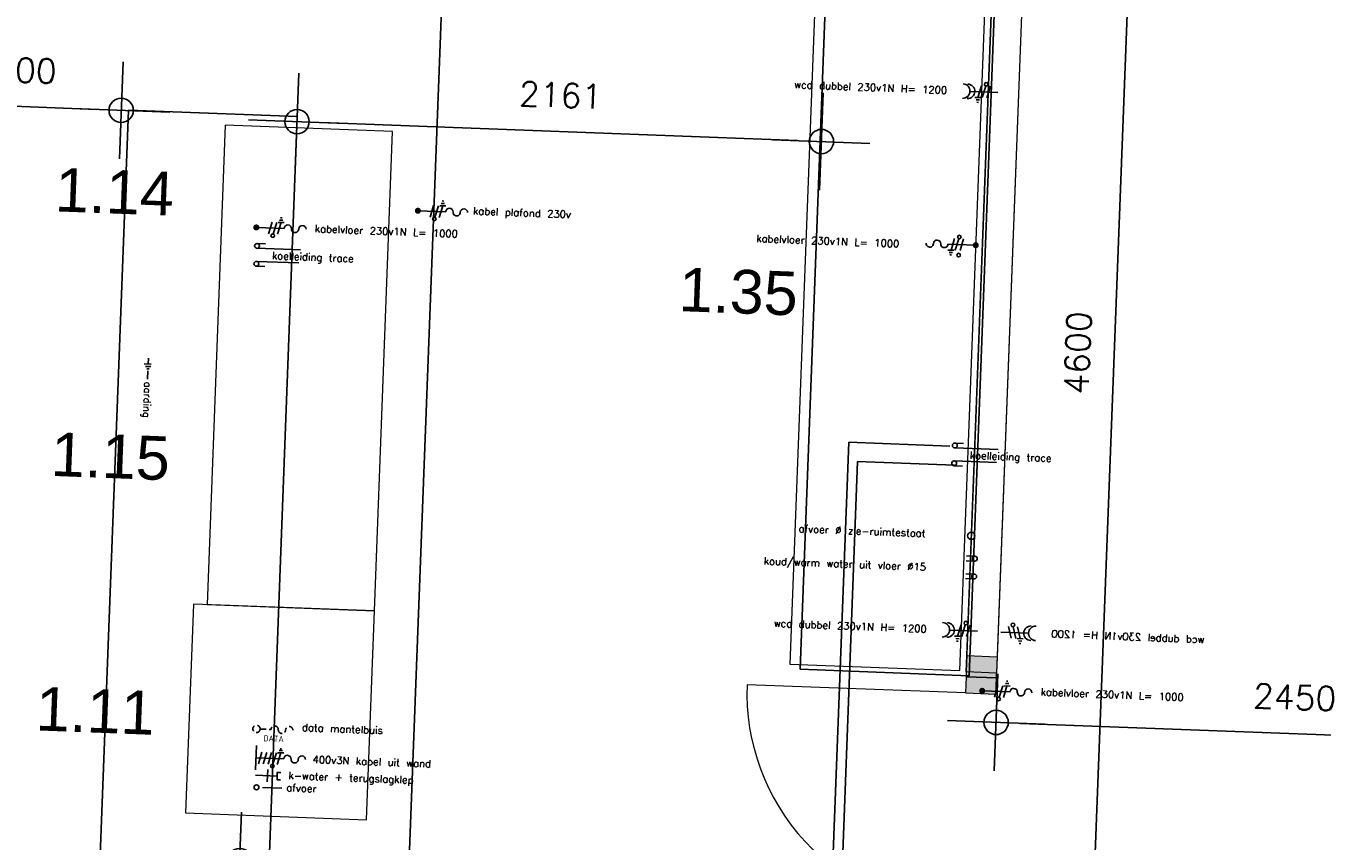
# Model space of a CAD drawing. Header units: millimetres. Extents: x 119024465 to 119292677, y 483022511 to 483148062.
# Tile 123 of 162: x 119217969 to 119223307, y 483054419 to 483057774. Entities that reach past the tile are written whole.
import ezdxf

# ---------------------------------------------------------------- set-up
doc = ezdxf.new("R2010")
doc.units = ezdxf.units.MM
doc.header["$LTSCALE"] = 100
doc.linetypes.add('CONTINUA', pattern=[0])
doc.linetypes.add('HIDDEN', pattern=[0.375, 0.25, -0.125])
doc.layers.get('Defpoints').update_dxf_attribs({"linetype": 'CONTINUOUS'})
for name, color, linetype in [('01---0-_MAATVOERING', 1, 'CONTINUOUS'), ('02---0-_2MMTEKST', 2, 'CONTINUOUS'), ('04---0-_5MMTEKST', 4, 'CONTINUOUS'), ('12', 4, 'CONTINUOUS'), ('200-3D', 1, 'CONTINUOUS'), ('2D_PLAN', 7, 'CONTINUOUS'), ('450-2D', 6, 'CONTINUA'), ('63---0--LICHTINST', 7, 'CONTINUOUS'), ('fdstp techniek', 254, 'CONTINUOUS'), ('INS', 7, 'CONTINUOUS'), ('M-119--MATEN', 1, 'CONTINUOUS'), ('New_0', 7, 'CONTINUOUS'), ('New_22 Binnenwanden', 7, 'CONTINUOUS'), ('New_22 Binnenwanden Deuren', 7, 'CONTINUOUS'), ('New_22 Binnenwanden Doorsnede-arcering', 7, 'CONTINUOUS'), ('New_22 Binnenwanden Ramen', 7, 'CONTINUOUS'), ('New_82 Losse inrichting.LOSSE INRICHTING', 7, 'CONTINUOUS')]:
    doc.layers.add(name, color=color, linetype=linetype)
doc.styles.add('2', font='ISO', dxfattribs={"height": 125})
doc.styles.add('fdstp-1-30', font='txt.shx', dxfattribs={"height": 30, "bigfont": 'gbcbig.shx'})
doc.styles.add('GENERATED_STYLE_1', font='arial.ttf')
doc.styles.add('ROMANS', font='ROMANS.SHX')
doc.dimstyles.new('DIM-100', dxfattribs={"dimscale": 100, "dimtxt": 1, "dimasz": 1, "dimexe": 3, "dimexo": 3, "dimgap": 1, "dimtad": 1, "dimdec": 0, "dimrnd": 1, "dimzin": 0, "dimdsep": 46, "dimtxsty": 'ROMANS', "dimblk1": 'DOT1', "dimblk2": 'DOT1', "dimsah": 1, "dimcen": -3, "dimdle": 1, "dimse1": 1, "dimse2": 1, "dimclrd": 1, "dimclre": 1, "dimclrt": 2, "dimadec": 0, "dimazin": 0, "dimtfac": 0.75, "dimtdec": 0, "dimtix": 1, "dimtmove": 1, "dimatfit": 3, "dimldrblk": 'DOT1', "dimfxl": 1, "dimtvp": 1, "dimtolj": 1, "dimtzin": 0, "dimarcsym": 0})

# ---------------------------------------------------------------- blocks, each defined once
blk = doc.blocks.new('DOT1')
at = {"layer": 'M-119--MATEN', "linetype": 'ByBlock'}
for p, q in [((0, -2), (0, 2)), ((-2, 0), (2, 0))]:
    blk.add_line(p, q, dxfattribs=at)
blk.add_circle((0, 0), 0.5, dxfattribs=at)
blk = doc.blocks.new('*D415')
at = {"layer": '12', "color": 1, "lineweight": -2, "transparency": 16777216}
blk.add_line((119217661.7, 483057453.4), (119218261.3, 483057430.7), dxfattribs=at)
at = {"layer": 'Defpoints', "color": 0, "transparency": 16777216}
for p in [(119217561.8, 483057458.5), (119218361.2, 483057428.1), (119218361.2, 483057426.9)]:
    blk.add_point(p, dxfattribs=at)
at = {"layer": '12', "color": 1, "lineweight": -2, "transparency": 16777216, "xscale": 100, "yscale": 100, "zscale": 100}
for p, rotation in [((119217561.8, 483057457.2), 177.8278999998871), ((119218361.2, 483057426.9), 357.8278999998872)]:
    blk.add_blockref('DOT1', p, dxfattribs=dict(at, rotation=rotation))
at = {"layer": '12', "color": 2, "transparency": 16777216, "insert": (119217967.2, 483057592), "char_height": 100, "attachment_point": 5, "rotation": 357.8279, "style": 'ROMANS'}
blk.add_mtext('\\A1;800', dxfattribs=at)
blk = doc.blocks.new('*D417')
at = {"layer": '12', "color": 1, "lineweight": -2, "transparency": 16777216}
blk.add_line((119218845.5, 483054238.7), (119218824.7, 483053689.1), dxfattribs=at)
at = {"layer": 'Defpoints', "color": 0, "transparency": 16777216}
for p in [(119218970.1, 483054334.1), (119218820.9, 483053589.2), (119218941.7, 483053584.6)]:
    blk.add_point(p, dxfattribs=at)
at = {"layer": '12', "color": 1, "lineweight": -2, "transparency": 16777216, "xscale": 100, "yscale": 100, "zscale": 100}
for p, rotation in [((119218849.3, 483054338.7), 87.82789999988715), ((119218820.9, 483053589.2), 267.8278999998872)]:
    blk.add_blockref('DOT1', p, dxfattribs=dict(at, rotation=rotation))
at = {"layer": '12', "color": 2, "transparency": 16777216, "insert": (119218685.2, 483053969.6), "char_height": 100, "attachment_point": 5, "rotation": 87.8279, "style": 'ROMANS'}
blk.add_mtext('\\A1;750', dxfattribs=at)
blk = doc.blocks.new('aarding L')
at = {"layer": 'fdstp techniek'}
blk.add_line((51.2, 0), (86.2, 0), dxfattribs=at)
at = {"layer": 'INS'}
for p, q in [((-1.1, 0.7), (23.8, 0.7)), ((23.8, 12.8), (23.8, -15.8)), ((33.8, 11.4), (33.8, -10.1)), ((43.8, 5.7), (43.8, -4.3))]:
    blk.add_line(p, q, dxfattribs=at)
at = {"layer": 'fdstp techniek', "insert": (96.9, 17.4), "char_height": 30, "width": 297.364, "attachment_point": 1, "style": 'fdstp-1-30'}
blk.add_mtext('aarding', dxfattribs=at)
blk = doc.blocks.new('afvoer R')
at = {"layer": '04---0-_5MMTEKST'}
blk.add_circle((-2.3, -0.6), 15, dxfattribs=at)
at = {"layer": 'fdstp techniek', "insert": (-714.4, 17.1), "char_height": 30, "width": 765.626, "attachment_point": 1, "style": 'fdstp-1-30'}
blk.add_mtext('afvoer %%C zie-ruimtestaat', dxfattribs=at)
blk = doc.blocks.new('water k-w vloer R')
at = {"layer": '01---0-_MAATVOERING'}
for centre in [(2.6, 35.5), (2.6, -38)]:
    blk.add_circle(centre, 9.98, dxfattribs=at)
at = {"layer": 'INS', "color": 4}
for p, q in [((2.6, 45.5), (-32.3, 45.5)), ((2.6, 25.5), (-32.3, 25.5)), ((2.6, -28), (-32.3, -28)), ((2.6, -48), (-32.3, -48))]:
    blk.add_line(p, q, dxfattribs=at)
at = {"layer": 'fdstp techniek', "insert": (-865.6, 8.7), "char_height": 30, "width": 853.531, "attachment_point": 1, "style": 'fdstp-1-30'}
blk.add_mtext('koud/warm water uit vloer %%C15', dxfattribs=at)
blk = doc.blocks.new('kabel vloer 230v R')
at = {"layer": '04---0-_5MMTEKST'}
blk.add_line((-9.1, 2.5), (-123.8, 2.5), dxfattribs=at)
at = {"layer": '63---0--LICHTINST'}
for p, q in [((-110.3, -21.6), (-97.4, 26.6)), ((-80, 26.6), (-92.9, -21.6)), ((-60, 26.6), (-72.9, -21.6)), ((-122.9, -21.6), (-97.8, -21.6)), ((-117.1, -31.6), (-103.6, -31.6)), ((-113.7, -41.2), (-107, -41.2))]:
    blk.add_line(p, q, dxfattribs=at)
for centre in [(-78, 33.8), (-78, -40.8)]:
    blk.add_circle(centre, 7.49, dxfattribs=at)
at = {"layer": 'INS', "const_width": 12.4}
blk.add_lwpolyline([(-2.8, 2.5, 1), (-15.4, 2.5, 1)], format="xyb", close=True, dxfattribs=at)
at = {"layer": 'INS', "color": 4}
for centre, start, end in [((-198.7, 2.5), 180, 0), ((-168.8, 2.5), 0, 180), ((-138.8, 2.5), 180, 0)]:
    blk.add_arc(centre, 15, start, end, dxfattribs=at)
at = {"layer": 'fdstp techniek', "insert": (-913.4, 11.5), "char_height": 30, "width": 778.379, "attachment_point": 1, "style": 'fdstp-1-30'}
blk.add_mtext('kabelvloer 230v1N L= 1000', dxfattribs=at)
blk = doc.blocks.new('koelleiding trace L')
at = {"layer": '01---0-_MAATVOERING'}
for centre in [(-2.6, 32.6), (-2.6, -40.9)]:
    blk.add_circle(centre, 9.98, dxfattribs=at)
at = {"layer": 'INS', "color": 4}
for p, q in [((-2.6, 42.6), (32.3, 42.6)), ((-2.6, 22.7), (176.6, 22.7)), ((-2.6, -30.9), (171.4, -30.9)), ((-2.6, -50.9), (32.3, -50.9))]:
    blk.add_line(p, q, dxfattribs=at)
at = {"layer": 'fdstp techniek', "insert": (60.6, 10.4), "char_height": 30, "width": 766.966, "attachment_point": 1, "style": 'fdstp-1-30'}
blk.add_mtext('koelleiding trace', dxfattribs=at)
blk = doc.blocks.new('2WCD220')
at = {"layer": '04---0-_5MMTEKST'}
blk.add_line((0, 0), (0, 230), dxfattribs=at)
for centre in [(0, 290), (0, 250)]:
    blk.add_arc(centre, 60, 180, 0, dxfattribs=at)
at = {"layer": '63---0--LICHTINST'}
for p, q in [((-88, 170), (-88, 156)), ((-68, 176), (-68, 149)), ((-48, 188), (-48, 138)), ((-48, 163), (48, 137)), ((48, 102), (-48, 128)), ((48, 62), (-48, 88))]:
    blk.add_line(p, q, dxfattribs=at)
blk.add_circle((63, 98), 15, dxfattribs=at)
blk = doc.blocks.new('wcd dubbel 230v R')
at = {"layer": '02---0-_2MMTEKST', "xscale": 0.4990940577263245, "yscale": 0.4990940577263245, "zscale": 0.4990940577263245, "rotation": 90}
blk.add_blockref('2WCD220', (44.9, 0.6), dxfattribs=at)
at = {"layer": 'fdstp techniek', "insert": (-794.3, 16.6), "char_height": 30, "width": 740.354, "attachment_point": 1, "style": 'fdstp-1-30'}
blk.add_mtext('wcd dubbel 230v1N H= 1200', dxfattribs=at)
blk = doc.blocks.new('kabel vloer 230v L')
at = {"layer": '04---0-_5MMTEKST'}
blk.add_line((0.4, 0.4), (115.2, 0.4), dxfattribs=at)
at = {"layer": '63---0--LICHTINST'}
for p, q in [((51.4, -23.7), (64.3, 24.5)), ((71.3, -23.7), (84.3, 24.5)), ((101.7, 24.5), (88.8, -23.7)), ((114.2, 24.5), (89.2, 24.5)), ((108.5, 34.5), (95, 34.5)), ((105.1, 44.1), (98.3, 44.1))]:
    blk.add_line(p, q, dxfattribs=at)
blk.add_circle((69.4, -30.9), 7.49, dxfattribs=at)
at = {"layer": 'INS', "const_width": 12.4}
blk.add_lwpolyline([(-5.9, 0.4, 1), (6.7, 0.4, 1)], format="xyb", close=True, dxfattribs=at)
at = {"layer": 'INS', "color": 4}
for centre, start, end in [((130.2, 0.4), 0, 180), ((160.1, 0.4), 180, 0), ((190.1, 0.4), 0, 180)]:
    blk.add_arc(centre, 15, start, end, dxfattribs=at)
at = {"layer": 'fdstp techniek', "insert": (241.3, 20.1), "char_height": 30, "width": 778.379, "attachment_point": 1, "style": 'fdstp-1-30'}
blk.add_mtext('kabelvloer 230v1N L= 1000', dxfattribs=at)
blk = doc.blocks.new('*D429')
at = {"layer": '12', "color": 1, "lineweight": -2, "transparency": 16777216}
blk.add_line((119219185.6, 483057376.8), (119221145.3, 483057302.4), dxfattribs=at)
at = {"layer": 'Defpoints', "color": 0, "transparency": 16777216}
for p in [(119219086.5, 483057401.7), (119221245.2, 483057298.6), (119221246, 483057319.8)]:
    blk.add_point(p, dxfattribs=at)
at = {"layer": '12', "color": 1, "lineweight": -2, "transparency": 16777216, "xscale": 100, "yscale": 100, "zscale": 100}
for p, rotation in [((119219085.7, 483057380.6), 177.8278999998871), ((119221245.2, 483057298.6), 357.8278999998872)]:
    blk.add_blockref('DOT1', p, dxfattribs=dict(at, rotation=rotation))
at = {"layer": '12', "color": 2, "transparency": 16777216, "insert": (119220171.2, 483057489.5), "char_height": 100, "attachment_point": 5, "rotation": 357.8279, "style": 'ROMANS'}
blk.add_mtext('\\A1;2161', dxfattribs=at)
blk = doc.blocks.new('kabel plafond 230v L')
at = {"layer": '01---0-_MAATVOERING'}
blk.add_lwpolyline([(-5.9, -0.1, 0, 25, 0), (29.4, 35.2, 0, 0, 0), (64.7, 70.5, 0, 0, 0)], format="xyseb", dxfattribs=at)
at = {"layer": '04---0-_5MMTEKST'}
blk.add_line((-5.9, -0.3), (108.9, -0.3), dxfattribs=at)
at = {"layer": '63---0--LICHTINST'}
for p, q in [((45, -24.4), (58, 23.8)), ((65, -24.4), (77.9, 23.8)), ((95.4, 23.8), (82.5, -24.4)), ((107.9, 23.8), (82.9, 23.8)), ((102.1, 33.8), (88.6, 33.8)), ((98.8, 43.8), (92, 43.8))]:
    blk.add_line(p, q, dxfattribs=at)
blk.add_circle((63.1, -31.6), 7.49, dxfattribs=at)
at = {"layer": 'INS', "const_width": 12.4}
blk.add_lwpolyline([(-12.2, -0.3, 1), (0.4, -0.3, 1)], format="xyb", close=True, dxfattribs=at)
at = {"layer": 'INS', "color": 4}
for centre, start, end in [((123.9, -0.3), 0, 180), ((183.8, -0.3), 0, 180), ((153.8, -0.3), 180, 0)]:
    blk.add_arc(centre, 15, start, end, dxfattribs=at)
at = {"layer": 'fdstp techniek', "insert": (221.2, 23), "char_height": 30, "width": 525.621, "attachment_point": 1, "style": 'fdstp-1-30'}
blk.add_mtext('kabel plafond 230v ', dxfattribs=at)
blk = doc.blocks.new('*D440')
at = {"layer": '12', "color": 1, "lineweight": -2, "transparency": 16777216}
blk.add_line((119224312.9, 483054818.5), (119222064.5, 483054903.7), dxfattribs=at)
at = {"layer": 'Defpoints', "color": 0, "transparency": 16777216}
for p in [(119221964.6, 483054907.5), (119221964.6, 483054907.5), (119224412.6, 483054810.7)]:
    blk.add_point(p, dxfattribs=at)
at = {"layer": '12', "color": 1, "lineweight": -2, "transparency": 16777216, "xscale": 100, "yscale": 100, "zscale": 100}
for p, rotation in [((119221964.6, 483054907.5), 177.8278999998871), ((119224412.8, 483054814.7), 357.8278999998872)]:
    blk.add_blockref('DOT1', p, dxfattribs=dict(at, rotation=rotation))
at = {"layer": '12', "color": 2, "transparency": 16777216, "insert": (119223194.4, 483055011), "char_height": 100, "attachment_point": 5, "rotation": 357.8279, "style": 'ROMANS'}
blk.add_mtext('\\A1;2450', dxfattribs=at)
blk = doc.blocks.new('*D449')
at = {"layer": '12', "color": 1, "lineweight": -2, "transparency": 16777216}
blk.add_line((119222367.3, 483054224.5), (119222534, 483058621.4), dxfattribs=at)
at = {"layer": 'Defpoints', "color": 0, "transparency": 16777216}
for p in [(119222537.8, 483058721.3), (119222546.9, 483058721), (119222372.5, 483054124.3)]:
    blk.add_point(p, dxfattribs=at)
at = {"layer": '12', "color": 1, "lineweight": -2, "transparency": 16777216, "xscale": 100, "yscale": 100, "zscale": 100}
for p, rotation in [((119222537.8, 483058721.3), 87.82789999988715), ((119222363.5, 483054124.6), 267.8278999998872)]:
    blk.add_blockref('DOT1', p, dxfattribs=dict(at, rotation=rotation))
at = {"layer": '12', "color": 2, "transparency": 16777216, "insert": (119222300.8, 483056428.6), "char_height": 100, "attachment_point": 5, "rotation": 87.8279, "style": 'ROMANS'}
blk.add_mtext('\\A1;4600', dxfattribs=at)
blk = doc.blocks.new('steamer L')
at = {"layer": '01---0-_MAATVOERING'}
blk.add_line((1, 103.7), (1, 3.8), dxfattribs=at)
at = {"layer": '04---0-_5MMTEKST'}
for p, q in [((1, 53.6), (115.8, 53.6)), ((1.4, -18.3), (91.3, -18.3))]:
    blk.add_line(p, q, dxfattribs=at)
for points in [[(51.3, 6.7), (51.3, -43.2)], [(106.2, -3.3), (91.3, -3.3), (91.3, -33.2), (106.2, -33.2)]]:
    blk.add_lwpolyline(points, dxfattribs=at)
blk.add_circle((7.8, -67.7), 9.98, dxfattribs=at)
at = {"layer": 'fdstp techniek'}
blk.add_line((33.3, -68), (112.6, -68), dxfattribs=at)
at = {"layer": 'INS'}
for p, q in [((24.9, 77.7), (12, 29.5)), ((44.9, 77.7), (31.9, 29.5)), ((51.9, 29.5), (64.8, 77.7)), ((71.9, 29.5), (84.8, 77.7)), ((102.3, 77.7), (89.3, 29.5)), ((114.8, 77.7), (89.7, 77.7)), ((109, 87.7), (95.5, 87.7)), ((105.6, 93.8), (98.9, 93.8))]:
    blk.add_line(p, q, dxfattribs=at)
blk.add_circle((69.9, 22.2), 7.49, dxfattribs=at)
at = {"layer": 'INS', "color": 4}
for centre, start, end in [((130.7, 53.6), 0, 180), ((160.7, 53.6), 180, 0), ((190.6, 53.6), 0, 180)]:
    blk.add_arc(centre, 15, start, end, dxfattribs=at)
at = {"layer": 'fdstp techniek', "char_height": 30, "attachment_point": 1, "style": 'fdstp-1-30'}
for s, insert, width in [('400v3N kabel uit wand', (234.4, 71.1), 590.251), ('k-water + terugslagklep', (138, 1.5), 684.267), ('afvoer', (130.6, -49.2), 366.25)]:
    blk.add_mtext(s, dxfattribs=dict(at, insert=insert, width=width))
blk = doc.blocks.new('data mantelbuis L')
at = {"layer": 'INS', "color": 4, "linetype": 'HIDDEN'}
blk.add_line((15.8, -1.1), (60.7, -1), dxfattribs=at)
blk.add_lwpolyline([(150.6, -1.1, 1), (120.6, -1.1, -1), (90.7, -1.1, 1), (60.7, -1.1)], format="xyb", dxfattribs=at)
blk.add_circle((0.8, -1.1), 15, dxfattribs=at)
at = {"layer": '02---0-_2MMTEKST', "style": '2'}
blk.add_text('DATA', height=24.95, dxfattribs=at).set_placement((30.8, -50.9))
at = {"layer": 'fdstp techniek', "insert": (188, 27.3), "char_height": 30, "width": 844.24, "attachment_point": 1, "style": 'fdstp-1-30'}
blk.add_mtext('data mantelbuis', dxfattribs=at)
blk = doc.blocks.new('R1 24[4]_1')
at = {"layer": 'New_22 Binnenwanden Doorsnede-arcering', "linetype": 'Continuous', "lineweight": 0, "true_color": 0x000000}
for points in [[(-16128.1, 38772.2), (-16253.1, 38772.2), (-16253.1, 38705.2), (-16128.1, 38705.2)], [(-16253.1, 33573.1), (-16128.1, 33573.1), (-16128.1, 33640.1), (-16253.1, 33640.1)]]:
    blk.add_hatch(color=18, dxfattribs=at).paths.add_polyline_path(points)
at = {"layer": 'New_22 Binnenwanden Ramen', "color": 9, "linetype": 'Continuous', "lineweight": 0}
for p, q in [((-16253.1, 38772.2), (-16253.1, 33573.1)), ((-16128.1, 38772.2), (-16128.1, 33573.1))]:
    blk.add_line(p, q, dxfattribs=at)
at = {"layer": 'New_22 Binnenwanden Ramen', "color": 1, "linetype": 'Continuous', "lineweight": 0}
for p, q in [((-16253.1, 38705.2), (-16253.1, 38772.2)), ((-16128.1, 38772.2), (-16128.1, 38705.2)), ((-16128.1, 38705.2), (-16253.1, 38705.2)), ((-16253.1, 33640.1), (-16253.1, 38705.2)), ((-16128.1, 38705.2), (-16128.1, 33640.1)), ((-16253.1, 33573.1), (-16253.1, 33640.1)), ((-16253.1, 33640.1), (-16128.1, 33640.1)), ((-16128.1, 33640.1), (-16128.1, 33573.1))]:
    blk.add_line(p, q, dxfattribs=at)
at = {"layer": 'New_22 Binnenwanden Ramen', "color": 2, "linetype": 'Continuous', "lineweight": 0}
for p, q in [((-16128.1, 38772.2), (-16253.1, 38772.2)), ((-16128.1, 38772.2), (-16253.1, 38772.2)), ((-16128.1, 33573.1), (-16253.1, 33573.1)), ((-16128.1, 33573.1), (-16253.1, 33573.1))]:
    blk.add_line(p, q, dxfattribs=at)
blk = doc.blocks.new('D1 24[39]_1')
at = {"layer": 'New_22 Binnenwanden Doorsnede-arcering', "linetype": 'Continuous', "lineweight": 0, "true_color": 0x000000}
for points in [[(-16253.1, 33553.2), (-16253.1, 33486.2), (-16128.1, 33486.2), (-16128.1, 33553.2)], [(-16128.1, 32519.2), (-16128.1, 32586.2), (-16253.1, 32586.2), (-16253.1, 32519.2)]]:
    blk.add_hatch(color=18, dxfattribs=at).paths.add_polyline_path(points)
at = {"layer": 'New_22 Binnenwanden Deuren', "color": 1, "linetype": 'Continuous', "lineweight": 0}
for p, q in [((-16253.1, 33553.2), (-16253.1, 33486.2)), ((-16128.1, 33553.2), (-16253.1, 33553.2)), ((-16128.1, 33486.2), (-16128.1, 33553.2)), ((-16253.1, 33486.2), (-17153.1, 33486.2)), ((-16253.1, 33486.2), (-16128.1, 33486.2)), ((-16128.1, 32586.2), (-16253.1, 32586.2)), ((-16253.1, 32586.2), (-16253.1, 32519.2)), ((-16128.1, 32519.2), (-16128.1, 32586.2)), ((-16253.1, 32519.2), (-16128.1, 32519.2))]:
    blk.add_line(p, q, dxfattribs=at)
at = {"layer": 'New_22 Binnenwanden Deuren', "color": 2, "linetype": 'Continuous', "lineweight": 0}
for p, q in [((-16253.1, 33553.2), (-16128.1, 33553.2)), ((-16253.1, 33553.2), (-16128.1, 33553.2)), ((-16253.1, 32519.2), (-16128.1, 32519.2)), ((-16253.1, 32519.2), (-16128.1, 32519.2))]:
    blk.add_line(p, q, dxfattribs=at)
at = {"layer": 'New_22 Binnenwanden Deuren', "color": 9, "linetype": 'Continuous', "lineweight": 0}
blk.add_arc((-16253.1, 33486.2), 900, 180, 270, dxfattribs=at)
blk = doc.blocks.new('Wall_78_1', base_point=(-16190.6, 41663.5))
at = {"layer": 'New_22 Binnenwanden Doorsnede-arcering', "linetype": 'Continuous', "lineweight": 0, "true_color": 0x000000}
blk.add_hatch(color=18, dxfattribs=at).paths.add_polyline_path([(-16128.1, 33573.1), (-16253.1, 33573.1), (-16253.1, 33553.2), (-16128.1, 33553.2)])
at = {"layer": 'New_22 Binnenwanden', "color": 2, "linetype": 'Continuous', "lineweight": 0}
for p, q in [((-16128.1, 33573.1), (-16253.1, 33573.1)), ((-16253.1, 33553.2), (-16128.1, 33553.2))]:
    blk.add_line(p, q, dxfattribs=at)
at = {"layer": 'New_22 Binnenwanden', "color": 2, "linetype": 'Continuous', "lineweight": 0, "flags": 128}
for points in [[(-16253.1, 33573.1), (-16253.1, 33553.2)], [(-16128.1, 33553.2), (-16128.1, 33573.1)]]:
    blk.add_lwpolyline(points, dxfattribs=at)
at = {"layer": 'New_22 Binnenwanden Deuren', "color": 9, "linetype": 'Continuous', "lineweight": 0}
blk.add_blockref('D1 24[39]_1', (0, 0), dxfattribs=at)
at = {"layer": 'New_22 Binnenwanden Ramen', "color": 1, "linetype": 'Continuous', "lineweight": 0}
blk.add_blockref('R1 24[4]_1', (0, 0), dxfattribs=at)
blk = doc.blocks.new('Kubus 23[27]_1', base_point=(-16979.5, 38822.7))
at = {"layer": 'New_82 Losse inrichting.LOSSE INRICHTING', "color": 2, "linetype": 'Continuous', "lineweight": 0, "flags": 128}
blk.add_lwpolyline([(-16279.5, 33577.6), (-16279.5, 38822.7), (-16979.5, 38822.7), (-16979.5, 33577.6)], close=True, dxfattribs=at)
blk = doc.blocks.new('Kubus 23[63]_1', base_point=(-19444.3, 32871.6))
at = {"layer": 'New_82 Losse inrichting.LOSSE INRICHTING', "color": 2, "linetype": 'Continuous', "lineweight": 0, "flags": 128}
blk.add_lwpolyline([(-18698.3, 33731.6), (-19444.3, 33731.6), (-19444.3, 32871.6), (-18698.3, 32871.6)], close=True, dxfattribs=at)
blk = doc.blocks.new('Kubus 23[64]_1', base_point=(-19387.4, 33731.6))
at = {"layer": 'New_82 Losse inrichting.LOSSE INRICHTING', "color": 2, "linetype": 'Continuous', "lineweight": 0, "flags": 128}
blk.add_lwpolyline([(-18698.3, 35705.8), (-19387.4, 35705.8), (-19387.4, 33731.6), (-18698.3, 33731.6)], close=True, dxfattribs=at)

msp = doc.modelspace()

# ---------------------------------------------------------------- linework, layer by layer
at = {"layer": '12'}
for p, q in [((119221357.5, 483056060.6), (119221171.4, 483051155)), ((119221773.4, 483056044.8), (119221357.5, 483056060.6)), ((119221394.3, 483055981), (119221214.7, 483051246.2)), ((119221792.7, 483055965.9), (119221393.9, 483055981))]:
    msp.add_line(p, q, dxfattribs=at)
at = {"layer": '200-3D'}
for points in [[(119221322.8, 483059480.6), (119222018.2, 483059454.2), (119221853, 483055099.9), (119221157.7, 483055126.3)], [(119218391.1, 483057428.1), (119219086.5, 483057401.7), (119218970.1, 483054334.1), (119218274.8, 483054360.4)]]:
    msp.add_lwpolyline(points, close=True, dxfattribs=at)
at = {"layer": '450-2D'}
msp.add_lwpolyline([(119210094.8, 483061710.2), (119219813, 483061341.6), (119219528.5, 483053840.8), (119209810.3, 483054209.4)], close=True, dxfattribs=at)

# ---------------------------------------------------------------- block references
at = {"layer": '12'}
for name, p, rotation in [('wcd dubbel 230v R', (119221926.8, 483057501.8), 357.8278999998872), ('kabel plafond 230v L', (119219589.2, 483057013.7), 357.8278999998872), ('kabel vloer 230v L', (119218917.4, 483056944.6), 357.8278999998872), ('kabel vloer 230v R', (119221889.8, 483056869), 357.8278999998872), ('koelleiding trace L', (119218922.2, 483056836.2), 357.8278999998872), ('aarding L', (119218473, 483056406.3), 267.8278999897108), ('koelleiding trace L', (119221796, 483056014.6), 357.8278999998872), ('afvoer R', (119221864.7, 483055676.2), 357.8278999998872), ('water k-w vloer R', (119221873, 483055546.2), 357.8278999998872), ('wcd dubbel 230v R', (119221842.7, 483055284.4), 357.8278999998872), ('kabel vloer 230v L', (119221906.8, 483055037.3), 357.8278999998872), ('data mantelbuis L', (119218917.8, 483054882), 357.8278999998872)]:
    msp.add_blockref(name, p, dxfattribs=dict(at, rotation=rotation))
at = {"layer": '12', "xscale": -1, "rotation": 357.8278999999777}
msp.add_blockref('wcd dubbel 230v R', (119222028.3, 483055277.3), dxfattribs=at)
at = {"layer": '2D_PLAN', "rotation": 357.8278999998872}
msp.add_blockref('steamer L', (119218913, 483054708.5), dxfattribs=at)
at = {"layer": 'New_22 Binnenwanden', "color": 2, "lineweight": 0, "rotation": 357.8278999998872}
msp.add_blockref('Wall_78_1', (119222210.4, 483063197.8), dxfattribs=at)
at = {"layer": 'New_82 Losse inrichting.LOSSE INRICHTING', "color": 2, "linetype": 'Continuous', "lineweight": 0, "rotation": 357.8278999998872}
for name, p in [('Kubus 23[27]_1', (119221314.4, 483060388.9)), ('Kubus 23[64]_1', (119218715.3, 483055392.7)), ('Kubus 23[63]_1', (119218625.8, 483054535.5))]:
    msp.add_blockref(name, p, dxfattribs=at)

# ---------------------------------------------------------------- texts
at = {"layer": 'New_0', "color": 5, "linetype": 'Continuous', "lineweight": 0, "char_height": 180, "attachment_point": 8, "rotation": 357.8279, "style": 'GENERATED_STYLE_1'}
for s, insert in [('\\A1;1.14', (119218330.7, 483057002.2)), ('\\A1;1.35', (119220899.9, 483056589)), ('\\A1;1.15', (119218313.8, 483055910.8)), ('\\A1;1.11', (119218251.7, 483054865.7))]:
    msp.add_mtext(s, dxfattribs=dict(at, insert=insert))

# ---------------------------------------------------------------- dimensions: what is measured, and where the dimension line sits
at = {"layer": '12'}
for base, p1, p2, angle, picture, middle in [((119222537.8, 483058721.3), (119222372.5, 483054124.3), (119222546.9, 483058721), 87.8279, '*D449', (119222300.8, 483056428.6)), ((119218361.2, 483057426.9), (119217561.8, 483057458.5), (119218361.2, 483057428.1), 357.8279, '*D415', (119217967.2, 483057592)), ((119221245.2, 483057298.6), (119219086.5, 483057401.7), (119221246, 483057319.8), 357.8279, '*D429', (119220171.2, 483057489.5)), ((119221964.6, 483054907.5), (119224412.6, 483054810.7), (119221964.6, 483054907.5), 357.8279, '*D440', (119223194.4, 483055011)), ((119218820.9, 483053589.2), (119218970.1, 483054334.1), (119218941.7, 483053584.6), 87.8279, '*D417', (119218685.2, 483053969.6))]:
    dim = msp.add_linear_dim(base=base, p1=p1, p2=p2, angle=angle, dimstyle='DIM-100', dxfattribs=at)
    dim.commit()
    dim.dimension.update_dxf_attribs({"geometry": picture, "text_midpoint": middle})

doc.saveas('drawing.dxf')
